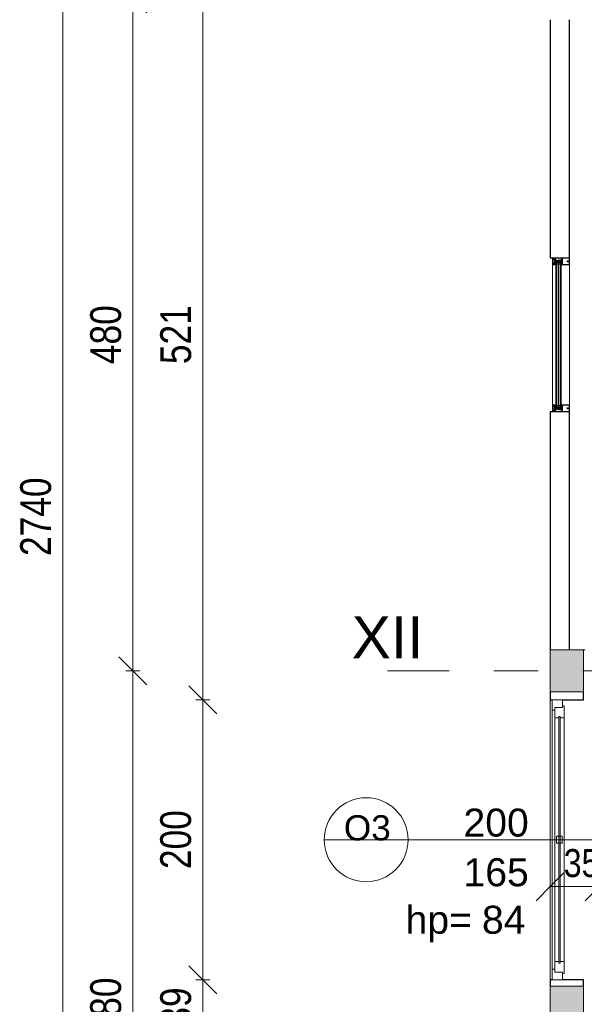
# Model space of a CAD drawing. Header units: centimetres. Extents: x -1631 to 1829, y -257 to 3158.
# Tile 11 of 129: x -1631 to -1228, y 1130 to 1833. Entities that reach past the tile are written whole.
import ezdxf

# ---------------------------------------------------------------- set-up
doc = ezdxf.new("R2010")
doc.units = ezdxf.units.CM
doc.linetypes.add('Oś', pattern=[222.25, 127, -31.75, 31.75, -31.75])
for name, color, linetype, lineweight in [('A-ANNO-DIMS', 211, 'Continuous', 13), ('A-ANNO-DIMS-100', 211, 'Continuous', 13), ('A-DETL-GENF', 92, 'Continuous', 9), ('A-GLAZ', 151, 'Continuous', 13), ('A-GLAZ-CURT', 52, 'Continuous', 9), ('A-GLAZ-CWMG', 51, 'Continuous', 9), ('A-GLAZ-IDEN', 152, 'Continuous', 13), ('A-WALL', 113, 'Continuous', 13), ('S-GRID', 1, 'Continuous', 13), ('S-GRID-IDEN', 1, 'Continuous', 13)]:
    doc.layers.add(name, color=color, linetype=linetype, lineweight=lineweight)
doc.layers.add('A-WALL-PATT', color=111, linetype='Continuous', lineweight=13, plot=False)
doc.styles.add('Arial Narrow_1', font='ARIALN.TTF', dxfattribs={"height": 22})
doc.styles.add('Arial Narrow_5', font='ARIALN.TTF', dxfattribs={"height": 20})
doc.styles.add('Arial_10', font='arial.ttf', dxfattribs={"height": 20})
doc.styles.add('Arial_13', font='arial.ttf', dxfattribs={"height": 0.2})
doc.styles.add('Arial_7', font='arial.ttf', dxfattribs={"height": 30})
doc.styles.add('Arial_8', font='arial.ttf', dxfattribs={"height": 18})
doc.dimstyles.new('Diagonal_1_100__0_1_', dxfattribs={"dimscale": 30.48, "dimtxt": 22.515481, "dimasz": 0.656168, "dimexe": 0.164042, "dimexo": 0.0625, "dimgap": 0.065617, "dimtad": 1, "dimdec": 1, "dimrnd": 0.1, "dimdsep": 46, "dimtxsty": 'Arial Narrow_1', "dimblk1": 'OBLIQUE', "dimblk2": 'OBLIQUE', "dimsah": 1, "dimcen": 0.09, "dimazin": 0, "dimtfac": 1, "dimtdec": 4, "dimtix": 1, "dimtmove": 0, "dimatfit": 3, "dimfxl": 0.164042, "dimfxlon": 1, "dimtvp": 1, "dimtolj": 1, "dimtzin": 0, "dimarcsym": 2})
doc.dimstyles.new('Diagonal_1_100__0__wewnętrzne_2', dxfattribs={"dimscale": 30.48, "dimtxt": 20.468619, "dimasz": 0.656168, "dimexe": 0.164042, "dimexo": 0.0625, "dimgap": 0.032808, "dimtad": 1, "dimdec": 0, "dimdsep": 46, "dimtxsty": 'Arial Narrow_5', "dimblk1": 'OBLIQUE', "dimblk2": 'OBLIQUE', "dimsah": 1, "dimcen": 0.09, "dimazin": 0, "dimtfac": 1, "dimtdec": 4, "dimtix": 1, "dimtmove": 2, "dimatfit": 3, "dimfxl": 0.164042, "dimfxlon": 1, "dimtvp": 1, "dimtolj": 1, "dimtzin": 0, "dimarcsym": 2})

# ---------------------------------------------------------------- blocks, each defined once
blk = doc.blocks.new('Rectangular Mullion - SI_CovCap-20mm_Tran-55mm-2281819-6_piętro IV __13_80 m_ - stan projektowany')
at = {"layer": 'A-DETL-GENF'}
for p, q in [((-2.5, 9.45), (-2.5, 7.8)), ((-2.5, 9.39), (-2.5, 4.79)), ((2.37, 9.6), (-2.35, 9.6)), ((-2.29, 9.39), (-2.29, 4.79)), ((-0.12, 8.61), (-0.12, 8.55)), ((-0.12, 8.25), (-0.12, 8.13)), ((-0.1, 8.88), (-0.1, 9.34)), ((0.1, 9.34), (0.1, 8.88)), ((0.12, 8.55), (0.12, 8.61)), ((0.12, 8.13), (0.12, 8.25)), ((2.29, 9.39), (2.29, 4.79)), ((2.5, 7.8), (2.5, 9.45)), ((2.5, 9.39), (2.5, 4.79)), ((-2.35, 3.92), (-2.48, 3.92)), ((-2.37, 3.8), (-2.47, 3.8)), ((-2.09, 4.03), (-2.31, 3.93)), ((-2.26, 4.33), (-2.14, 4.43)), ((-2.22, 4.26), (-2.26, 4.28)), ((-1.9, 3.92), (-2.05, 3.86)), ((-2.04, 4.28), (-1.72, 4.28)), ((-2.02, 4.42), (-2.01, 4.41)), ((-1.98, 4.39), (-1.78, 4.39)), ((-1.72, 4.08), (-1.94, 4.08)), ((-1.8, 3.81), (-1.84, 3.9)), ((-1.74, 4.41), (-1.74, 4.42)), ((-1.7, 3.9), (-1.74, 3.81)), ((-1.67, 4.24), (-1.67, 4.13)), ((-1.62, 4.43), (-1.5, 4.33)), ((-1.58, 3.81), (-1.62, 3.9)), ((-1.5, 4.28), (-1.54, 4.26)), ((-1.48, 3.9), (-1.52, 3.82)), ((-1.35, 3.81), (-1.4, 3.9)), ((-0.78, 2.94), (-1.04, 3.09)), ((-0.78, 2.21), (-1.04, 2.36)), ((-0.76, 1.47), (-1.04, 1.63)), ((-0.91, 3.3), (-0.53, 3.08)), ((-0.91, 2.57), (-0.83, 2.52)), ((-0.91, 1.85), (-0.83, 1.8)), ((-0.75, 2.57), (-0.75, 2.89)), ((-0.75, 1.84), (-0.75, 2.16)), ((-0.55, 1.47), (-0.74, 1.47)), ((-0.5, 4.28), (-0.5, 3.15)), ((-0.5, 3.04), (-0.5, 1.52)), ((-0.45, 3.1), (-0.35, 3.1)), ((-0.3, 0.5), (-0.3, 0.28)), ((-0.21, 3.93), (-0.19, 3.94)), ((-0.19, 3.89), (-0.21, 3.91)), ((-0.18, 3.96), (-0.18, 4.1)), ((-0.08, 4.27), (-0.05, 4.28)), ((0, -1.48), (0, 4.68)), ((0.07, 4.27), (0.05, 4.28)), ((0.17, 3.96), (0.17, 4.1)), ((0.21, 3.93), (0.18, 3.94)), ((0.18, 3.89), (0.21, 3.91)), ((0.3, 0.5), (0.3, 0.28)), ((0.37, 3.1), (0.45, 3.1)), ((0.5, 3.15), (0.5, 4.28)), ((0.5, 3.04), (0.5, 1.52)), ((0.91, 3.3), (0.52, 3.08)), ((0.55, 1.47), (0.74, 1.47)), ((0.75, 2.57), (0.75, 2.89)), ((0.75, 1.84), (0.75, 2.16)), ((0.76, 1.47), (1.04, 1.63)), ((0.77, 2.94), (1.04, 3.09)), ((0.77, 2.21), (1.04, 2.36)), ((0.91, 2.57), (0.82, 2.52)), ((0.91, 1.85), (0.82, 1.8)), ((1.35, 3.81), (1.4, 3.9)), ((1.48, 3.9), (1.52, 3.82)), ((1.62, 4.43), (1.5, 4.33)), ((1.5, 4.28), (1.54, 4.26)), ((1.58, 3.81), (1.62, 3.9)), ((1.67, 4.24), (1.67, 4.13)), ((1.7, 3.9), (1.74, 3.81)), ((2.04, 4.28), (1.72, 4.28)), ((1.72, 4.08), (1.94, 4.08)), ((1.74, 4.41), (1.74, 4.42)), ((1.98, 4.39), (1.78, 4.39)), ((1.8, 3.81), (1.84, 3.9)), ((1.9, 3.92), (2.05, 3.86)), ((2.02, 4.42), (2.01, 4.41)), ((2.09, 4.03), (2.31, 3.93)), ((2.26, 4.33), (2.14, 4.43)), ((2.22, 4.26), (2.26, 4.28)), ((2.35, 3.92), (2.48, 3.92)), ((2.37, 3.8), (2.47, 3.8)), ((-2.6, 0), (-2.69, 0)), ((2.35, -2.5), (-2.35, -2.5)), ((-2.34, -1.03), (-2.15, -1.46)), ((-2.32, -1.59), (-2.04, -1.59)), ((-2.18, -0.02), (-2.26, -0.17)), ((2.13, -2.19), (-2.14, -2.19)), ((-2.06, -1.25), (-2.13, -1.09)), ((-2.13, -2.34), (2.12, -2.34)), ((-2.07, -0.1), (-2.12, -0.02)), ((-2.1, -1.49), (-1.14, -1.49)), ((-1.88, -0.42), (-2.01, -0.42)), ((-2.01, -0.48), (-1.95, -0.48)), ((-1.96, -0.02), (-2, -0.1)), ((-1.98, -0.31), (-1.95, -0.36)), ((-1.98, -0.75), (-1.9, -0.85)), ((-1.34, -1.31), (-1.96, -1.31)), ((-1.85, -0.1), (-1.9, -0.02)), ((-1.84, -0.69), (-1.84, -0.57)), ((-1.83, -0.38), (-1.83, -0.36)), ((-1.74, -0.02), (-1.79, -0.1)), ((-1.79, -0.34), (-1.77, -0.35)), ((-1.79, -0.52), (-1.76, -0.52)), ((-1.67, -0.74), (-1.79, -0.74)), ((-1.74, -0.54), (-1.64, -0.7)), ((-1.72, -0.33), (-1.72, -0.32)), ((-1.72, -0.8), (-1.48, -0.8)), ((-1.63, -0.1), (-1.68, -0.02)), ((-1.67, -0.31), (-1.65, -0.32)), ((-1.6, -0.32), (-1.6, -0.3)), ((-1.52, -0.02), (-1.57, -0.1)), ((-1.56, -0.7), (-1.46, -0.54)), ((-1.55, -0.31), (-1.54, -0.32)), ((-1.41, -0.74), (-1.53, -0.74)), ((-1.49, -0.33), (-1.48, -0.32)), ((-1.41, -0.1), (-1.46, -0.02)), ((-1.44, -0.52), (-1.41, -0.52)), ((-1.43, -0.34), (-1.42, -0.36)), ((-1.38, -0.37), (-1.37, -0.37)), ((-1.36, -0.57), (-1.36, -0.69)), ((-1.3, -0.02), (-1.35, -0.1)), ((-1.3, -0.85), (-1.22, -0.75)), ((-1.25, -0.48), (-1.18, -0.48)), ((-1.2, -0.1), (-1.24, -0.02)), ((-1.07, -0.02), (-1.12, -0.1)), ((-1.09, -1.45), (-0.98, -0.84)), ((-0.95, -0.82), (-0.03, -0.82)), ((0.41, -1.04), (-0.41, -1.04)), ((-0.22, -1.18), (0.23, -1.18)), ((0.02, -0.82), (0.95, -0.82)), ((0.98, -0.84), (1.09, -1.45)), ((1.07, -0.02), (1.12, -0.1)), ((1.14, -1.49), (2.1, -1.49)), ((1.25, -0.48), (1.18, -0.48)), ((1.2, -0.1), (1.24, -0.02)), ((1.3, -0.85), (1.22, -0.75)), ((1.3, -0.02), (1.35, -0.1)), ((1.96, -1.31), (1.34, -1.31)), ((1.36, -0.57), (1.36, -0.69)), ((1.38, -0.37), (1.37, -0.37)), ((1.41, -0.1), (1.46, -0.02)), ((1.44, -0.52), (1.41, -0.52)), ((1.41, -0.74), (1.53, -0.74)), ((1.43, -0.34), (1.42, -0.36)), ((1.56, -0.7), (1.46, -0.54)), ((1.49, -0.33), (1.48, -0.32)), ((1.72, -0.8), (1.48, -0.8)), ((1.52, -0.02), (1.57, -0.1)), ((1.55, -0.31), (1.54, -0.32)), ((1.6, -0.32), (1.6, -0.3)), ((1.63, -0.1), (1.68, -0.02)), ((1.74, -0.54), (1.64, -0.7)), ((1.67, -0.31), (1.65, -0.32)), ((1.67, -0.74), (1.79, -0.74)), ((1.72, -0.33), (1.72, -0.32)), ((1.74, -0.02), (1.79, -0.1)), ((1.79, -0.52), (1.76, -0.52)), ((1.79, -0.34), (1.77, -0.35)), ((1.83, -0.38), (1.83, -0.36)), ((1.84, -0.69), (1.84, -0.57)), ((1.85, -0.1), (1.9, -0.02)), ((1.88, -0.42), (2.01, -0.42)), ((1.98, -0.75), (1.9, -0.85)), ((1.98, -0.31), (1.95, -0.36)), ((2.01, -0.48), (1.95, -0.48)), ((1.96, -0.02), (2, -0.1)), ((2.04, -1.59), (2.32, -1.59)), ((2.13, -1.09), (2.06, -1.25)), ((2.07, -0.1), (2.12, -0.02)), ((2.15, -1.46), (2.34, -1.03)), ((2.18, -0.02), (2.26, -0.17)), ((2.6, 0), (2.69, 0))]:
    blk.add_line(p, q, dxfattribs=at)
at = {"layer": 'A-DETL-GENF', "flags": 128}
for points in [[(-0.15, 9.39), (-2.29, 9.39), (-2.29, 7.8)], [(2.29, 7.8), (2.29, 9.39), (0.15, 9.39)], [(-2.5, 4.9), (-2.5, 4.1), (-2.31, 4.1), (-2.23, 4.18), (-2.23, 4.24), (-2.35, 4.24), (-2.35, 4.47), (-1.91, 4.47)], [(-2.5, 3.94), (-2.5, 4.08), (-2.3, 4.08), (-2.25, 4.07)], [(-2.29, 4.9), (-2.29, 4.7), (2.29, 4.7), (2.29, 4.9)], [(-1.86, 4.47), (-1.41, 4.47), (-1.41, 4.24), (-1.53, 4.24), (-1.53, 4.18), (-1.45, 4.1), (-1.09, 4.1), (-1.09, 4.22), (-1.21, 4.22), (-1.21, 4.43), (-0.65, 4.43)], [(-1.51, 4.07), (-1.46, 4.08), (-1.26, 4.08), (-1.26, 3.89), (-1.3, 3.81)], [(-0.2, 0.11), (-0.2, 0), (-0.5, 0), (-0.5, 3.07), (-0.18, 3.07), (-0.18, 3.88)], [(-0.26, 0.58), (0, 0.8), (0, 1.1), (-0.2, 1.1), (-0.2, 1.3), (-0.1, 1.3), (-0.1, 1.46), (-0.2, 1.46), (-0.2, 1.66), (0, 1.66), (0, 1.83), (-0.2, 1.83), (-0.2, 2.03), (-0.1, 2.03), (-0.1, 2.2), (-0.2, 2.2), (-0.2, 2.4), (0, 2.4), (0, 4.3), (0, 2.4), (0.2, 2.4), (0.2, 2.2), (0.1, 2.2), (0.1, 2.03), (0.2, 2.03), (0.2, 1.83), (0, 1.83), (0, 1.66), (0.2, 1.66), (0.2, 1.46), (0.1, 1.46), (0.1, 1.3), (0.2, 1.3), (0.2, 1.1), (0, 1.1), (0, 0.8), (0.26, 0.58)], [(-0.25, 3.2), (-0.25, 3.29), (-0.2, 3.32), (-0.2, 3.44), (-0.25, 3.47), (-0.2, 3.5), (-0.2, 3.62), (-0.25, 3.65), (-0.2, 3.68), (-0.2, 3.8), (-0.25, 3.83), (-0.2, 3.86), (-0.2, 3.98), (-0.25, 4.01), (-0.2, 4.04), (-0.2, 4.16), (-0.25, 4.19), (-0.2, 4.22), (-0.2, 4.25), (-0.09, 4.45)], [(0.09, 4.45), (0.2, 4.25), (0.2, 4.13), (0.25, 4.1), (0.2, 4.07), (0.2, 3.95), (0.25, 3.92), (0.2, 3.89), (0.2, 3.77), (0.25, 3.74), (0.2, 3.71), (0.2, 3.59), (0.25, 3.56), (0.2, 3.53), (0.2, 3.41), (0.25, 3.38), (0.2, 3.35), (0.2, 3.23), (0.25, 3.2)], [(0.2, 0.11), (0.2, 0), (0.5, 0), (0.5, 3.07), (0.17, 3.07), (0.17, 3.88)], [(0.65, 4.43), (1.21, 4.43), (1.21, 4.22), (1.09, 4.22), (1.09, 4.1), (1.45, 4.1), (1.53, 4.18), (1.53, 4.24), (1.41, 4.24), (1.41, 4.47), (1.85, 4.47)], [(1.51, 4.07), (1.46, 4.08), (1.26, 4.08), (1.26, 3.89), (1.3, 3.81)], [(1.9, 4.47), (2.35, 4.47), (2.35, 4.24), (2.23, 4.24), (2.23, 4.18), (2.31, 4.1), (2.5, 4.1), (2.5, 4.9)], [(2.5, 3.94), (2.5, 4.08), (2.3, 4.08), (2.25, 4.07)], [(-2.5, -2.35), (-2.5, -0.5), (-2.39, -0.5), (-2.27, -0.86)], [(-2.48, -0.21), (-2.48, -0.48), (-2.07, -0.48)], [(-2.34, -1), (-2.34, -1.11), (-2.37, -1.22), (-2.37, -1.54)], [(-1.99, -1.64), (-1.99, -1.99), (-2.12, -1.99), (-2.12, -1.72), (-2.37, -1.72), (-2.37, -2.35), (2.37, -2.35), (2.37, -1.72), (2.12, -1.72), (2.12, -1.99), (1.99, -1.99), (1.99, -1.64)], [(-2.06, -0.93), (-2.14, -0.64), (-1.95, -0.64), (-1.95, -0.58), (-2.03, -0.5), (-2.35, -0.5), (-2.25, -0.87)], [(-2.18, -2.14), (-2.18, -1.78), (-2.32, -1.78), (-2.32, -2.14)], [(-1.92, -0.67), (-1.92, -0.68), (-1.97, -0.71)], [(-1.2, -0.42), (-1.32, -0.42), (-1.32, -0.39), (-1.19, -0.41)], [(-1.23, -0.71), (-1.28, -0.68), (-1.28, -0.67)], [(1.24, -1.23), (1.14, -0.64), (1.25, -0.64), (1.25, -0.58), (1.17, -0.5), (-1.17, -0.5), (-1.25, -0.58), (-1.25, -0.64), (-1.14, -0.64), (-1.24, -1.23)], [(-1.12, -0.48), (-0.98, -0.48), (-0.98, -0.09), (-1.02, -0.02)], [(0.52, -0.97), (0.54, -0.82), (-0.54, -0.82), (-0.52, -0.97)], [(1.12, -0.48), (0.98, -0.48), (0.98, -0.09), (1.02, -0.02)], [(1.2, -0.42), (1.32, -0.42), (1.32, -0.39), (1.19, -0.41)], [(1.23, -0.71), (1.28, -0.68), (1.28, -0.67)], [(1.92, -0.67), (1.92, -0.68), (1.97, -0.71)], [(2.25, -0.87), (2.35, -0.5), (2.03, -0.5), (1.95, -0.58), (1.95, -0.64), (2.14, -0.64), (2.06, -0.93)], [(2.48, -0.21), (2.48, -0.48), (2.07, -0.48)], [(2.33, -2.14), (2.33, -1.78), (2.19, -1.78), (2.19, -2.14)], [(2.27, -0.86), (2.39, -0.5), (2.5, -0.5), (2.5, -2.35)], [(2.37, -1.54), (2.37, -1.22), (2.34, -1.11), (2.34, -1)]]:
    blk.add_lwpolyline(points, dxfattribs=at)
for points in [[(0.97, 0), (-0.97, 0), (-0.97, -0.04), (0.97, -0.04)], [(0.97, -0.04), (-0.97, -0.04), (-0.97, -0.49), (0.97, -0.49)]]:
    blk.add_lwpolyline(points, close=True, dxfattribs=at)
at = {"layer": 'A-DETL-GENF'}
for centre, radius, start, end in [((-2.35, 9.45), 0.15, 90.00031, 179.99968), ((0, 8.4), 0.45, 107.49821, 231.0552), ((-0.22, 8.13), 0.1, 231.0552, 0), ((0, 8.4), 0.21, 143.77678, 216.22322), ((-0.15, 8.55), 0.03, 229.68074, 0), ((-0.15, 8.25), 0.03, 0, 130.31926), ((-0.15, 9.34), 0.05, 0.00773, 89.99227), ((-0.15, 8.88), 0.05, 287.49821, 0), ((0, 8.4), 0.24, 60, 120), ((0.15, 9.34), 0.05, 89.97911, 180.02089), ((0.15, 8.88), 0.05, 180, 252.58299), ((0.15, 8.55), 0.03, 180, 310.31926), ((0.15, 8.25), 0.03, 49.68074, 180), ((0.22, 8.13), 0.1, 180, 308.9448), ((0, 8.4), 0.45, 308.9448, 72.58299), ((0, 8.4), 0.21, 323.77678, 36.22322), ((2.35, 9.45), 0.15, 0.10545, 83.87804), ((-2.48, 3.94), 0.02, 180.0007, 269.9993), ((-2.43, 3.83), 0.059, 88.59736, 194.60356), ((-2.47, 3.82), 0.02, 194.60356, 270), ((-2.43, 4.82), 0.933, 269.58699, 293.00353), ((-2.4, 4.8), 0.997, 271.49889, 290.69004), ((-2.35, 4.02), 0.1, 270.00008, 294.00003), ((-2.24, 4.3), 0.03, 128.57981, 239.99147), ((-2.24, 4.1), 0.03, 255.40272, 14.37456), ((-2.23, 4.24), 0.02, 346.6587, 60.01715), ((-1.94, 4.17), 0.277, 166.6587, 194.37456), ((-2.08, 4.37), 0.08, 38.84751, 129.68497), ((-2.04, 4.23), 0.0496, 92.75586, 159.68776), ((-1.94, 4.23), 0.148, 172.4164, 270.24043), ((-2.07, 3.99), 0.0337, 293.00353, 114.00003), ((-1.98, 4.44), 0.05, 218.84751, 270), ((-1.88, 4.46), 0.0255, 12.35001, 167.64999), ((-1.89, 3.87), 0.05, 30.06904, 110.53605), ((-1.77, 3.83), 0.03, 210.08708, 329.91292), ((-1.78, 4.44), 0.05, 270, 321.15279), ((-1.67, 4.37), 0.08, 50.31503, 141.15279), ((-1.72, 4.23), 0.0499, 9.22628, 86.98926), ((-1.72, 4.13), 0.0502, 273.33226, 359.73216), ((-1.66, 3.88), 0.0402, 27.79216, 152.37015), ((-1.55, 3.83), 0.0299, 210.122, 335.06395), ((-1.53, 4.24), 0.02, 119.98467, 193.34104), ((-1.82, 4.17), 0.277, 345.62539, 13.34104), ((-1.52, 4.1), 0.03, 165.62539, 284.59422), ((-1.52, 4.3), 0.03, 300.00853, 51.42019), ((-1.44, 3.88), 0.0414, 28.17599, 151.82401), ((-1.33, 3.83), 0.0301, 210.12581, 329.87419), ((-0.98, 3.2), 0.125, 60, 240), ((-0.98, 2.47), 0.125, 60, 240), ((-0.98, 1.74), 0.125, 60, 240), ((-0.8, 2.57), 0.05, 240, 360), ((-0.8, 1.84), 0.05, 240, 360), ((-0.8, 2.89), 0.05, 360, 60), ((-0.8, 2.16), 0.05, 360, 60), ((-0.74, 1.52), 0.05, 240, 270), ((-0.65, 4.28), 0.15, 359.97059, 90.02941), ((-0.55, 1.52), 0.05, 270, 360), ((-0.55, 3.04), 0.05, 360, 60), ((-0.45, 3.15), 0.05, 179.98991, 270.01009), ((-0.35, 3.2), 0.0999, 269.97043, 0.02957), ((-0.2, 0.5), 0.1, 130, 180), ((-0.2, 0.28), 0.1, 180, 240), ((-0.3, 0.11), 0.1, 360, 60), ((-0.21, 3.92), 0.01, 120.03025, 239.98023), ((-0.2, 3.96), 0.02, 300.03025, 360), ((-0.2, 3.88), 0.02, 360, 59.98023), ((0.02, 4.1), 0.2, 120, 180), ((0, 4.4), 0.1, 28.79836, 151.20164), ((0, 4.2), 0.1, 90, 120), ((0, 4.2), 0.1, 60, 90), ((-0.03, 4.1), 0.2, 360, 60), ((0.19, 3.96), 0.02, 180, 239.96975), ((0.19, 3.88), 0.02, 120.01977, 180), ((0.3, 0.11), 0.1, 120, 180), ((0.2, 3.92), 0.01, 300.01977, 59.96975), ((0.37, 3.23), 0.126, 191.5693, 265.59312), ((0.2, 0.28), 0.1, 300, 360), ((0.2, 0.5), 0.1, 0, 50), ((0.45, 3.15), 0.05, 270.93133, 359.98516), ((0.65, 4.28), 0.15, 89.97059, 180.02941), ((0.55, 3.04), 0.05, 120, 180), ((0.55, 1.52), 0.05, 180, 270), ((0.74, 1.52), 0.05, 270, 300), ((0.8, 2.89), 0.05, 120, 180), ((0.8, 2.57), 0.05, 180, 300), ((0.8, 2.16), 0.05, 120, 180), ((0.8, 1.84), 0.05, 180, 300), ((0.97, 3.2), 0.125, 300, 120), ((0.97, 2.47), 0.125, 300, 120), ((0.97, 1.74), 0.125, 300, 120), ((1.33, 3.83), 0.0301, 210.12581, 329.87419), ((1.44, 3.88), 0.0414, 28.17599, 151.82401), ((1.52, 4.3), 0.03, 128.57981, 239.99147), ((1.52, 4.1), 0.03, 255.40578, 14.37461), ((1.55, 3.83), 0.0299, 204.93605, 329.878), ((1.53, 4.24), 0.02, 346.65896, 60.01533), ((1.82, 4.17), 0.277, 166.65896, 194.37461), ((1.67, 4.37), 0.08, 38.84721, 129.68497), ((1.66, 3.88), 0.0402, 27.62985, 152.20784), ((1.72, 4.23), 0.0499, 93.01074, 170.77372), ((1.72, 4.13), 0.0502, 180.26784, 266.66774), ((1.78, 4.44), 0.05, 218.84721, 270), ((1.77, 3.83), 0.03, 210.08708, 329.91292), ((1.89, 3.87), 0.05, 69.46395, 149.93096), ((1.88, 4.46), 0.0255, 12.35001, 167.64999), ((1.94, 4.23), 0.148, 269.75957, 7.5836), ((1.98, 4.44), 0.05, 270, 321.15249), ((2.08, 4.37), 0.08, 50.31503, 141.15249), ((2.04, 4.23), 0.0496, 20.31224, 87.24414), ((2.07, 3.99), 0.0337, 65.99997, 246.99647), ((2.4, 4.8), 0.997, 249.30996, 268.50111), ((2.43, 4.82), 0.933, 246.99647, 270.41301), ((2.23, 4.24), 0.02, 119.98285, 193.3413), ((1.94, 4.17), 0.277, 345.62544, 13.3413), ((2.24, 4.1), 0.03, 165.62544, 284.59728), ((2.24, 4.3), 0.03, 300.00853, 51.42019), ((2.35, 4.02), 0.1, 245.99997, 269.99992), ((2.43, 3.83), 0.059, 345.39644, 91.40264), ((2.47, 3.82), 0.02, 270, 345.39644), ((2.48, 3.94), 0.02, 270.0007, 359.9993), ((-2.69, -0.03), 0.03, 89.9022, 261.64334), ((-2.73, -0.34), 0.286, 27.59211, 81.64334), ((-2.6, -0.2), 0.2, 80.45454, 89.9022), ((-2.61, -0.29), 0.291, 25.36369, 80.45454), ((-2.35, -2.35), 0.15, 179.99376, 270.0062), ((-2.32, -1.54), 0.0512, 180.57094, 268.64822), ((-2.31, -0.14), 0.05, 205.36369, 330.16485), ((-2.29, -1.01), 0.06, 98.44171, 205), ((-2.27, -1), 0.07, 120.00644, 180), ((-2.13, -2.14), 0.2, 179.97179, 270.0352), ((-2.34, -0.88), 0.07, 300.00644, 18), ((-2.31, -0.89), 0.06, 278.44171, 15), ((-2.15, -0.03), 0.03, 30.71536, 150.16485), ((-2.14, -2.14), 0.0499, 179.87955, 270.02248), ((-2.1, -1.44), 0.05, 205, 270), ((-2.08, -1.06), 0.06, 108.81925, 205), ((-2.12, -0.95), 0.06, 288.81925, 15), ((-2.04, -0.08), 0.0417, 215.13204, 324.86796), ((-2.01, -0.35), 0.065, 90, 270), ((-2.04, -0.48), 0.03, 0, 180), ((-1.96, -1.21), 0.1, 205, 270), ((-2.04, -1.64), 0.05, 0.00001, 90.0001), ((-2.01, -0.33), 0.04, 29.99374, 90.00001), ((-1.95, -0.73), 0.03, 120.00493, 219.98969), ((-1.93, -0.03), 0.03, 30.58867, 149.53464), ((-1.86, -0.31), 0.1, 210.00227, 269.17284), ((-1.95, -0.51), 0.03, 0.01852, 89.09479), ((-1.62, -0.59), 0.314, 165.49788, 194.50212), ((-1.84, -0.8), 0.08, 219.99668, 337.38439), ((-1.88, -0.37), 0.05, 270, 305.07788), ((-1.86, -0.37), 0.0339, 269.17829, 356.99749), ((-1.82, -0.08), 0.0415, 215.01205, 324.98795), ((-1.6, -0.77), 0.44, 54.15879, 125.07788), ((-1.79, -0.57), 0.05, 89.98974, 180.01026), ((-1.79, -0.69), 0.05, 179.98992, 270.01008), ((-1.8, -0.36), 0.0272, 60.01099, 176.9853), ((-1.75, -0.32), 0.0316, 240.00703, 341.99669), ((-1.76, -0.55), 0.03, 29.99356, 90.01209), ((-1.72, -0.85), 0.05, 90.00034, 157.37761), ((-1.71, -0.03), 0.03, 30.14481, 149.53463), ((-1.69, -0.33), 0.03, 45.00054, 162.0009), ((-1.67, -0.71), 0.03, 269.99358, 30.00244), ((-1.63, -0.3), 0.0316, 224.99099, 327.01044), ((-1.6, -0.08), 0.043, 217.84365, 323.82344), ((-1.57, -0.32), 0.03, 30.00025, 146.99854), ((-1.53, -0.71), 0.03, 150.00269, 270.00128), ((-1.51, -0.31), 0.0316, 210.00259, 311.99738), ((-1.49, -0.03), 0.03, 30.34487, 149.53462), ((-1.46, -0.34), 0.03, 14.99548, 132.00284), ((-1.48, -0.85), 0.05, 22.62086, 90.00119), ((-1.44, -0.55), 0.03, 89.98935, 150.005), ((-1.36, -0.8), 0.08, 202.62277, 319.99694), ((-1.39, -0.35), 0.03, 195.00147, 296.99683), ((-1.38, -0.08), 0.0419, 215.46653, 324.69988), ((-1.41, -0.57), 0.05, 0.00904, 89.99096), ((-1.41, -0.69), 0.05, 270.00918, 359.99082), ((-1.35, -0.39), 0.03, 0.01117, 116.99101), ((-1.32, -0.39), 0.03, 234.15879, 270), ((-1.34, -1.21), 0.1, 270, 350), ((-1.27, -0.03), 0.03, 30.34457, 149.76853), ((-1.25, -0.51), 0.03, 90, 193.19753), ((-1.58, -0.59), 0.314, 345.517, 13.19753), ((-1.24, -0.73), 0.03, 319.98868, 60.00171), ((-1.16, -0.08), 0.0416, 206.95413, 331.56801), ((-1.2, -0.45), 0.033, 305.09006, 89.99998), ((-1.19, -0.46), 0.05, 7.17367, 90.00885), ((-1.12, -0.45), 0.03, 187.1885, 269.99701), ((-1.14, -1.44), 0.05, 270, 350), ((-1.05, -0.03), 0.03, 29.79649, 150.13199), ((-0.95, -0.85), 0.03, 90, 170), ((-0.31, -0.92), 0.22, 193.97065, 242.72797), ((0, -0.29), 0.921, 243.70777, 255.82838), ((0, -0.82), 0.0256, 12.68038, 167.31962), ((0, -0.29), 0.92, 284.16828, 296.29299), ((0.31, -0.92), 0.22, 297.27461, 346.02676), ((0.95, -0.85), 0.03, 10, 90), ((1.05, -0.03), 0.03, 29.86801, 150.20351), ((1.14, -1.44), 0.05, 190, 270), ((1.16, -0.08), 0.0416, 208.43199, 333.04587), ((1.12, -0.45), 0.03, 270.00299, 352.8115), ((1.19, -0.46), 0.05, 89.99115, 172.82633), ((1.2, -0.45), 0.033, 90.00002, 234.90994), ((1.24, -0.73), 0.03, 119.99829, 220.01132), ((1.27, -0.03), 0.03, 30.23147, 149.65543), ((1.34, -1.21), 0.1, 190, 270), ((1.25, -0.51), 0.03, 346.80247, 90), ((1.58, -0.59), 0.314, 166.80247, 194.483), ((1.36, -0.8), 0.08, 220.00306, 337.37723), ((1.35, -0.39), 0.03, 63.00899, 179.98883), ((1.32, -0.39), 0.03, 270, 305.84121), ((1.6, -0.77), 0.44, 54.92212, 125.84121), ((1.38, -0.08), 0.0419, 215.30012, 324.53347), ((1.41, -0.57), 0.05, 90.00904, 179.99096), ((1.41, -0.69), 0.05, 180.00918, 269.99082), ((1.39, -0.35), 0.03, 243.00317, 344.99853), ((1.46, -0.34), 0.03, 47.99716, 165.00452), ((1.44, -0.55), 0.03, 29.995, 90.01065), ((1.48, -0.85), 0.05, 89.99881, 157.37914), ((1.49, -0.03), 0.03, 30.46538, 149.65513), ((1.51, -0.31), 0.0316, 228.00262, 329.99741), ((1.53, -0.71), 0.03, 269.99872, 29.99731), ((1.57, -0.32), 0.03, 33.00146, 149.99975), ((1.6, -0.08), 0.043, 216.17656, 322.15635), ((1.63, -0.3), 0.0316, 212.98956, 315.00901), ((1.67, -0.71), 0.03, 149.99756, 270.00642), ((1.69, -0.33), 0.03, 17.9991, 134.99946), ((1.71, -0.03), 0.03, 30.46537, 149.85519), ((1.75, -0.32), 0.0316, 198.00331, 299.99297), ((1.72, -0.85), 0.05, 22.62239, 89.99966), ((1.76, -0.55), 0.03, 89.98791, 150.00644), ((1.84, -0.8), 0.08, 202.61561, 320.00332), ((1.82, -0.08), 0.0415, 215.01205, 324.98795), ((1.8, -0.36), 0.0272, 3.0147, 119.98901), ((1.79, -0.57), 0.05, 359.98974, 90.01026), ((1.79, -0.69), 0.05, 269.98992, 0.01008), ((1.86, -0.37), 0.0339, 183.00251, 270.82171), ((1.88, -0.37), 0.05, 234.92212, 270), ((1.86, -0.31), 0.1, 270.82716, 329.99773), ((1.93, -0.03), 0.03, 30.46536, 149.41133), ((1.95, -0.51), 0.03, 90.90521, 179.98148), ((1.62, -0.59), 0.314, 345.49788, 14.50212), ((1.96, -1.21), 0.1, 270, 335), ((1.95, -0.73), 0.03, 320.01031, 59.99507), ((2.01, -0.33), 0.04, 89.99999, 150.00626), ((2.04, -1.64), 0.05, 89.99812, 180.00166), ((2.04, -0.08), 0.0417, 215.13204, 324.86796), ((2.01, -0.35), 0.065, 270, 90), ((2.04, -0.48), 0.03, 0, 180), ((2.12, -0.95), 0.06, 165, 251.18075), ((2.08, -1.06), 0.06, 335, 71.18075), ((2.1, -1.44), 0.05, 270, 335), ((2.15, -0.03), 0.03, 29.83515, 149.28464), ((2.12, -2.14), 0.2, 270.02951, 359.97227), ((2.13, -2.14), 0.0501, 270.08749, 359.93358), ((2.31, -0.89), 0.06, 165, 261.55829), ((2.31, -0.14), 0.05, 209.83515, 334.63631), ((2.34, -0.88), 0.07, 162, 239.99829), ((2.27, -1), 0.07, 0, 59.99829), ((2.29, -1.01), 0.06, 335, 81.55829), ((2.32, -1.54), 0.0498, 269.82624, 0.17354), ((2.61, -0.29), 0.291, 99.54546, 154.63631), ((2.35, -2.35), 0.15, 270.04937, 359.95063), ((2.73, -0.34), 0.286, 98.35666, 152.40789), ((2.6, -0.2), 0.2, 90.0978, 99.54546), ((2.69, -0.03), 0.03, 278.35666, 90.0978)]:
    blk.add_arc(centre, radius, start, end, dxfattribs=at)
blk = doc.blocks.new('Schueco_FWS-Glazing1 - SI_38mm_TripGlz 2-2641928-6_piętro IV __13_80 m_ - stan projektowany')
at = {"layer": 'A-GLAZ-CURT'}
for p, q in [((-51.4, 3.8), (51.4, 3.8)), ((-51.4, 0), (-51.4, 3.8)), ((51.4, 0), (-51.4, 0)), ((51.4, 3.8), (51.4, 0))]:
    blk.add_line(p, q, dxfattribs=at)
at = {"layer": 'A-GLAZ-CURT', "lineweight": 13}
for p, q in [((-51.4, 3.2), (51.4, 3.2)), ((-51.4, 2.1), (51.4, 2.1)), ((-51.4, 1.7), (51.4, 1.7)), ((-51.4, 0.6), (51.4, 0.6)), ((-50.5, 2.1), (-50.5, 3.2)), ((-50.5, 0.6), (-50.5, 1.7)), ((50.5, 2.1), (50.5, 3.2)), ((50.5, 0.6), (50.5, 1.7))]:
    blk.add_line(p, q, dxfattribs=at)
blk = doc.blocks.new('Rectangular Mullion - Schueco_FWS-50-SI_Tran_CovCap-20mm_Tran-55mm-2449392-6_piętro IV __13_80 m_ - stan projektowany')
at = {"layer": 'A-GLAZ-CWMG'}
for p, q in [((-1250.87, 1658.33), (-1250.87, 1558.33)), ((-1248.38, 1658.33), (-1248.38, 1558.33)), ((-1238.77, 1558.33), (-1238.77, 1658.33))]:
    blk.add_line(p, q, dxfattribs=at)
blk = doc.blocks.new('Okno - automatyczna etykieta - 200x165 _projektowane_-2617392-6_piętro IV __13_80 m_ - stan projektowany')
at = {"layer": 'A-GLAZ'}
for p, q in [((-92.5, 10.5), (-100, 10.5)), ((-100, 10.5), (-100, 3)), ((-100, 10.5), (100, 10.5)), ((-87, 8.5), (-94.5, 8.5)), ((-94.5, 8.5), (-94.5, 3)), ((-94.5, 3), (-94.5, 8.5)), ((-94.5, 8.5), (-92.5, 8.5)), ((-92.5, 8.5), (-92.5, 10.5)), ((92.5, 10.5), (-92.5, 10.5)), ((-87, 5.75), (-87, 8.5)), ((87, 8.5), (-87, 8.5)), ((2.5, 7.25), (-2.5, 7.25)), ((-2.5, 7.25), (-2.5, 3.25)), ((2.5, 3.25), (2.5, 7.25)), ((94.5, 8.5), (87, 8.5)), ((87, 8.5), (87, 5.75)), ((100, 10.5), (92.5, 10.5)), ((92.5, 10.5), (92.5, 8.5)), ((92.5, 8.5), (94.5, 8.5)), ((94.5, 3), (94.5, 8.5)), ((94.5, 8.5), (94.5, 3)), ((100, 3), (100, 10.5)), ((-100, 3), (-94.5, 3)), ((-94.5, 3), (-95.5, 3)), ((-95.5, 3), (-95.5, 2)), ((-95.5, 2), (-87, 2)), ((88, 5.75), (-88, 5.75)), ((-88, 5.75), (-88, 4.75)), ((-88, 4.75), (-88, 5.75)), ((-88, 5.75), (-87, 5.75)), ((-88, 4.75), (88, 4.75)), ((-87, 4.75), (-88, 4.75)), ((-87, 2), (-87, 4.75)), ((87, 2), (-87, 2)), ((-2.5, 3.25), (2.5, 3.25)), ((87, 5.75), (88, 5.75)), ((87, 4.75), (87, 2)), ((88, 4.75), (87, 4.75)), ((87, 2), (95.5, 2)), ((88, 4.75), (88, 5.75)), ((88, 5.75), (88, 4.75)), ((95.5, 3), (94.5, 3)), ((94.5, 3), (100, 3)), ((95.5, 2), (95.5, 3))]:
    blk.add_line(p, q, dxfattribs=at)
blk = doc.blocks.new('DIMBLOCK8-6_piętro IV __13_80 m_ - stan projektowany')
at = {"layer": 'A-ANNO-DIMS-100', "transparency": 16777216}
for p, q in [((-1600.57, 2848.33), (-1610.57, 2858.33)), ((-1595.57, 2848.33), (-1605.57, 2848.33)), ((-1600.57, 108.33), (-1600.57, 2848.33)), ((-1600.57, 2848.33), (-1590.57, 2838.33)), ((-1600.57, 2848.33), (-1595.57, 2848.33)), ((-1600.57, 108.33), (-1610.57, 118.33)), ((-1595.57, 108.33), (-1605.57, 108.33)), ((-1600.57, 108.33), (-1590.57, 98.33)), ((-1600.57, 108.33), (-1595.57, 108.33))]:
    blk.add_line(p, q, dxfattribs=at)
at = {"layer": 'A-ANNO-DIMS-100', "color": 0, "transparency": 16777216, "insert": (-1631, 1450.45), "char_height": 22, "width": 66.9031, "attachment_point": 1, "rotation": 90, "line_spacing_factor": 0.974696, "style": 'Arial Narrow_1'}
blk.add_mtext('2740', dxfattribs=at)
blk = doc.blocks.new('_Oblique')
at = {"color": 0, "linetype": 'ByBlock', "lineweight": -2}
blk.add_line((-0.5, -0.5), (0.5, 0.5), dxfattribs=at)
blk = doc.blocks.new('DIMBLOCK12-6_piętro IV __13_80 m_ - stan projektowany')
at = {"layer": 'A-ANNO-DIMS-100', "transparency": 16777216}
for p, q in [((-1550.57, 1368.33), (-1560.57, 1378.33)), ((-1545.57, 1368.33), (-1555.57, 1368.33)), ((-1550.57, 888.33), (-1550.57, 1368.33)), ((-1550.57, 1368.33), (-1540.57, 1358.33)), ((-1550.57, 1368.33), (-1545.57, 1368.33)), ((-1550.57, 888.33), (-1560.57, 898.33)), ((-1545.57, 888.33), (-1555.57, 888.33)), ((-1550.57, 888.33), (-1540.57, 878.33)), ((-1550.57, 888.33), (-1545.57, 888.33))]:
    blk.add_line(p, q, dxfattribs=at)
at = {"layer": 'A-ANNO-DIMS-100', "color": 0, "transparency": 16777216, "insert": (-1581, 1107.42), "char_height": 22, "width": 50.1774, "attachment_point": 1, "rotation": 90, "line_spacing_factor": 0.974696, "style": 'Arial Narrow_1'}
blk.add_mtext('480', dxfattribs=at)
blk = doc.blocks.new('DIMBLOCK13-6_piętro IV __13_80 m_ - stan projektowany')
at = {"layer": 'A-ANNO-DIMS-100', "transparency": 16777216}
for p, q in [((-1550.57, 1848.33), (-1560.57, 1858.33)), ((-1545.57, 1848.33), (-1555.57, 1848.33)), ((-1550.57, 1368.33), (-1550.57, 1848.33)), ((-1550.57, 1848.33), (-1540.57, 1838.33)), ((-1550.57, 1848.33), (-1545.57, 1848.33)), ((-1550.57, 1368.33), (-1560.57, 1378.33)), ((-1545.57, 1368.33), (-1555.57, 1368.33)), ((-1550.57, 1368.33), (-1540.57, 1358.33)), ((-1550.57, 1368.33), (-1545.57, 1368.33))]:
    blk.add_line(p, q, dxfattribs=at)
at = {"layer": 'A-ANNO-DIMS-100', "color": 0, "transparency": 16777216, "insert": (-1581, 1587.42), "char_height": 22, "width": 50.1774, "attachment_point": 1, "rotation": 90, "line_spacing_factor": 0.974696, "style": 'Arial Narrow_1'}
blk.add_mtext('480', dxfattribs=at)
blk = doc.blocks.new('DIMBLOCK111-6_piętro IV __13_80 m_ - stan projektowany')
at = {"layer": 'A-ANNO-DIMS-100', "transparency": 16777216}
for p, q in [((-1252.62, 1214.34), (-1242.62, 1224.34)), ((-1217.62, 1214.34), (-1207.62, 1224.34)), ((-1252.62, 1209.34), (-1252.62, 1219.34)), ((-1217.62, 1209.34), (-1217.62, 1219.34)), ((-1252.62, 1214.34), (-1262.62, 1204.34)), ((-1217.62, 1214.34), (-1252.62, 1214.34)), ((-1252.62, 1214.34), (-1252.62, 1209.34)), ((-1217.62, 1214.34), (-1227.62, 1204.34)), ((-1217.62, 1214.34), (-1217.62, 1209.34))]:
    blk.add_line(p, q, dxfattribs=at)
at = {"layer": 'A-ANNO-DIMS-100', "color": 0, "transparency": 16777216, "insert": (-1242.82, 1241.19), "char_height": 20, "width": 30.4105, "attachment_point": 1, "line_spacing_factor": 0.974696, "style": 'Arial Narrow_5'}
blk.add_mtext('35', dxfattribs=at)
blk = doc.blocks.new('DIMBLOCK234-6_piętro IV __13_80 m_ - stan projektowany')
at = {"layer": 'A-ANNO-DIMS-100', "transparency": 16777216}
for p, q in [((-1500.57, 1147.83), (-1510.57, 1157.83)), ((-1495.57, 1147.83), (-1505.57, 1147.83)), ((-1500.57, 1108.83), (-1500.57, 1147.83)), ((-1500.57, 1147.83), (-1490.57, 1137.83)), ((-1500.57, 1147.83), (-1495.57, 1147.83)), ((-1500.57, 1108.83), (-1510.57, 1118.83)), ((-1495.57, 1108.83), (-1505.57, 1108.83)), ((-1500.57, 1108.83), (-1490.57, 1098.83)), ((-1500.57, 1108.83), (-1495.57, 1108.83))]:
    blk.add_line(p, q, dxfattribs=at)
at = {"layer": 'A-ANNO-DIMS-100', "color": 0, "transparency": 16777216, "insert": (-1531, 1114.39), "char_height": 22, "width": 33.4516, "attachment_point": 1, "rotation": 90, "line_spacing_factor": 0.974696, "style": 'Arial Narrow_1'}
blk.add_mtext('39', dxfattribs=at)
blk = doc.blocks.new('DIMBLOCK235-6_piętro IV __13_80 m_ - stan projektowany')
at = {"layer": 'A-ANNO-DIMS-100', "transparency": 16777216}
for p, q in [((-1500.57, 1347.83), (-1510.57, 1357.83)), ((-1495.57, 1347.83), (-1505.57, 1347.83)), ((-1500.57, 1147.83), (-1500.57, 1347.83)), ((-1500.57, 1347.83), (-1490.57, 1337.83)), ((-1500.57, 1347.83), (-1495.57, 1347.83)), ((-1500.57, 1147.83), (-1510.57, 1157.83)), ((-1495.57, 1147.83), (-1505.57, 1147.83)), ((-1500.57, 1147.83), (-1490.57, 1137.83)), ((-1500.57, 1147.83), (-1495.57, 1147.83))]:
    blk.add_line(p, q, dxfattribs=at)
at = {"layer": 'A-ANNO-DIMS-100', "color": 0, "transparency": 16777216, "insert": (-1531, 1226.92), "char_height": 22, "width": 50.1774, "attachment_point": 1, "rotation": 90, "line_spacing_factor": 0.974696, "style": 'Arial Narrow_1'}
blk.add_mtext('200', dxfattribs=at)
blk = doc.blocks.new('DIMBLOCK236-6_piętro IV __13_80 m_ - stan projektowany')
at = {"layer": 'A-ANNO-DIMS-100', "transparency": 16777216}
for p, q in [((-1500.57, 1868.83), (-1510.57, 1878.83)), ((-1495.57, 1868.83), (-1505.57, 1868.83)), ((-1500.57, 1347.83), (-1500.57, 1868.83)), ((-1500.57, 1868.83), (-1490.57, 1858.83)), ((-1500.57, 1868.83), (-1495.57, 1868.83)), ((-1500.57, 1347.83), (-1510.57, 1357.83)), ((-1495.57, 1347.83), (-1505.57, 1347.83)), ((-1500.57, 1347.83), (-1490.57, 1337.83)), ((-1500.57, 1347.83), (-1495.57, 1347.83))]:
    blk.add_line(p, q, dxfattribs=at)
at = {"layer": 'A-ANNO-DIMS-100', "color": 0, "transparency": 16777216, "insert": (-1531, 1587.42), "char_height": 22, "width": 50.1774, "attachment_point": 1, "rotation": 90, "line_spacing_factor": 0.974696, "style": 'Arial Narrow_1'}
blk.add_mtext('521', dxfattribs=at)
blk = doc.blocks.new('Okno_LD_typ 100 - metka _ wys_parapetu-2491833-6_piętro IV __13_80 m_ - stan projektowany')
at = {"layer": 'A-GLAZ-IDEN'}
blk.add_line((0, 1.8925), (0, -0.3919), dxfattribs=at)
blk.add_circle((0, -0.0919), 0.3, dxfattribs=at)
at = {"layer": 'A-GLAZ-IDEN', "insert": (0.4711, 0.6634), "char_height": 0.2, "width": 0.48783, "attachment_point": 3, "rotation": 90, "line_spacing_factor": 0.936439, "style": 'Arial_13', "bg_fill": 3, "box_fill_scale": 1.25, "bg_fill_color": 256, "bg_fill_true_color": 13158600, "bg_fill_transparency": 0}
blk.add_mtext('\\pxqr,t6.35,12.7,19.05,25.4,31.75,38.1,44.45,50.8,57.15,63.5,69.85,76.2,82.55,88.9,95.25,101.6,107.95,114.3,120.65,127,133.35,139.7,146.05,152.4,158.75,165.1,171.45,177.8,184.15,190.5,196.85,203.2;{hp= }', dxfattribs=at)

msp = doc.modelspace()

# ---------------------------------------------------------------- hatches: boundary and pattern name
at = {"layer": 'A-WALL-PATT'}
h = msp.add_hatch(color=9, dxfattribs=at)
h.paths.add_polyline_path([(-1228.62, 393.33), (-1228.62, 423.33), (-1252.62, 423.33), (-1252.62, 393.33)], flags=0)
h.paths.add_polyline_path([(-1252.62, 633.33), (-1228.62, 633.33), (-1228.62, 663.33), (-1252.62, 663.33), (-1252.62, 649.83)], flags=0)
h.paths.add_polyline_path([(-1252.62, 873.33), (-1228.62, 873.33), (-1228.62, 903.33), (-1252.62, 903.33), (-1252.62, 880.58)], flags=0)
h.paths.add_polyline_path([(-1228.62, 1113.33), (-1228.62, 1143.33), (-1252.62, 1143.33), (-1252.62, 1113.33)], flags=0)
h.paths.add_polyline_path([(-1228.62, 1353.33), (-1228.62, 1383.33), (-1252.62, 1383.33), (-1252.62, 1353.33)], flags=0)

# ---------------------------------------------------------------- linework, layer by layer
at = {"layer": 'A-WALL', "color": 7, "lineweight": 25}
for p, q in [((-1252.62, 1833.33), (-1252.62, 1663.33)), ((-1238.62, 1663.33), (-1238.62, 1833.33)), ((-1252.62, 1663.33), (-1250.87, 1663.33)), ((-1248.37, 1663.33), (-1244.57, 1663.33)), ((-1238.77, 1663.33), (-1238.62, 1663.33)), ((-1250.87, 1553.33), (-1252.62, 1553.33)), ((-1252.62, 1553.33), (-1252.62, 1383.33)), ((-1244.57, 1553.33), (-1248.37, 1553.33)), ((-1238.62, 1553.33), (-1238.77, 1553.33)), ((-1238.62, 1383.33), (-1238.62, 1553.33)), ((-1252.62, 1353.33), (-1252.62, 1347.83)), ((-1228.62, 1347.83), (-1228.62, 1353.33)), ((-1252.62, 1347.83), (-1251.12, 1347.83)), ((-1243.62, 1347.83), (-1228.62, 1347.83)), ((-1251.12, 1147.83), (-1252.62, 1147.83)), ((-1252.62, 1147.83), (-1252.62, 1143.33)), ((-1228.62, 1147.83), (-1243.62, 1147.83)), ((-1228.62, 1143.33), (-1228.62, 1147.83))]:
    msp.add_line(p, q, dxfattribs=at)
at = {"layer": 'A-WALL', "lineweight": 9}
for p, q in [((-1252.62, 1383.33), (-1252.62, 1353.33)), ((-1227.62, 1383.33), (-1238.62, 1383.33)), ((-1228.62, 1353.33), (-1228.62, 1383.33)), ((-1252.62, 1147.83), (-1252.62, 1347.83)), ((-1252.62, 1143.33), (-1252.62, 1113.33)), ((-1228.62, 1113.33), (-1228.62, 1143.33))]:
    msp.add_line(p, q, dxfattribs=at)
at = {"layer": 'A-WALL'}
for p, q in [((-1238.62, 1383.33), (-1252.62, 1383.33)), ((-1252.62, 1383.33), (-1238.62, 1383.33)), ((-1252.62, 1353.33), (-1228.62, 1353.33)), ((-1228.62, 1143.33), (-1252.62, 1143.33))]:
    msp.add_line(p, q, dxfattribs=at)
at = {"layer": 'S-GRID', "linetype": 'Oś'}
msp.add_line((1342.46, 1368.33), (-1368.76, 1368.33), dxfattribs=at)

# ---------------------------------------------------------------- block references
at = {"layer": 'A-GLAZ', "rotation": 89.9999999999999}
msp.add_blockref('Okno - automatyczna etykieta - 200x165 _projektowane_-2617392-6_piętro IV __13_80 m_ - stan projektowany', (-1240.62, 1247.83), dxfattribs=at)
at = {"layer": 'A-GLAZ-CURT', "rotation": 270.0000000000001}
msp.add_blockref('Schueco_FWS-Glazing1 - SI_38mm_TripGlz 2-2641928-6_piętro IV __13_80 m_ - stan projektowany', (-1248.37, 1608.33), dxfattribs=at)
at = {"layer": 'A-GLAZ-CWMG', "rotation": 270.0000000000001}
for p in [(-1248.37, 1660.83), (-1248.37, 1555.83)]:
    msp.add_blockref('Rectangular Mullion - SI_CovCap-20mm_Tran-55mm-2281819-6_piętro IV __13_80 m_ - stan projektowany', p, dxfattribs=at)
at = {"layer": 'A-GLAZ-CWMG'}
msp.add_blockref('Rectangular Mullion - Schueco_FWS-50-SI_Tran_CovCap-20mm_Tran-55mm-2449392-6_piętro IV __13_80 m_ - stan projektowany', (0, 0), dxfattribs=at)

# ---------------------------------------------------------------- texts
at = {"layer": 'S-GRID-IDEN', "insert": (-1368.64, 1392.39), "char_height": 30, "width": 51.6, "attachment_point": 5, "line_spacing_factor": 0.936439, "style": 'Arial_7'}
msp.add_mtext('\\pxqc,t4.23333,8.46667,12.7,16.93333,21.16667,25.4,29.63333,33.86667,38.1,42.33333,46.56667,50.8,55.03333,59.26667,63.5,67.73333,71.96667,76.2,80.43333,84.66667,88.9,93.13333,97.36667,101.6,105.83333,110.06667,114.3,118.53333,122.76667,127,131.23333,135.46667;{XII}', dxfattribs=at)

# ---------------------------------------------------------------- dimensions: what is measured, and where the dimension line sits
at = {"layer": 'A-ANNO-DIMS'}
for base, p1, p2, override, picture, middle in [((-1600.57, 2848.33), (-1595.57, 108.33), (-1595.57, 2848.33), {"dimpost": '<>', "dimfxl": 2740}, 'DIMBLOCK8-6_piętro IV __13_80 m_ - stan projektowany', (-1613.8, 1478.33)), ((-1500.57, 1868.83), (-1495.57, 1347.83), (-1495.57, 1868.83), {"dimpost": '<>', "dimfxl": 521}, 'DIMBLOCK236-6_piętro IV __13_80 m_ - stan projektowany', (-1513.8, 1608.33)), ((-1550.57, 1848.33), (-1545.57, 1368.33), (-1545.57, 1848.33), {"dimpost": '<>', "dimfxl": 480}, 'DIMBLOCK13-6_piętro IV __13_80 m_ - stan projektowany', (-1563.8, 1608.33)), ((-1550.57, 1368.33), (-1545.57, 888.33), (-1545.57, 1368.33), {"dimpost": '<>', "dimfxl": 480}, 'DIMBLOCK12-6_piętro IV __13_80 m_ - stan projektowany', (-1563.8, 1128.33)), ((-1500.57, 1347.83), (-1495.57, 1147.83), (-1495.57, 1347.83), {"dimpost": '<>', "dimfxl": 200}, 'DIMBLOCK235-6_piętro IV __13_80 m_ - stan projektowany', (-1513.8, 1247.83)), ((-1500.57, 1147.83), (-1495.57, 1108.83), (-1495.57, 1147.83), {"dimpost": '<>', "dimfxl": 39}, 'DIMBLOCK234-6_piętro IV __13_80 m_ - stan projektowany', (-1513.8, 1128.33))]:
    dim = msp.add_linear_dim(base=base, p1=p1, p2=p2, angle=90, dimstyle='Diagonal_1_100__0_1_', override=override, dxfattribs=at)
    dim.commit()
    dim.dimension.update_dxf_attribs({"geometry": picture, "text_midpoint": middle})
dim = msp.add_linear_dim(base=(-1252.62, 1214.34), p1=(-1217.62, 1209.34), p2=(-1252.62, 1209.34), dimstyle='Diagonal_1_100__0__wewnętrzne_2', override={"dimpost": '<>', "dimfxl": 35}, dxfattribs=at)
dim.commit()
dim.dimension.update_dxf_attribs({"geometry": 'DIMBLOCK111-6_piętro IV __13_80 m_ - stan projektowany', "text_midpoint": (-1227.62, 1227.86), "dimtype": 160, "text_rotation": 360})

# ---------------------------------------------------------------- next in the draw order: block references
at = {"layer": 'A-GLAZ-IDEN', "xscale": 99.99999999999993, "yscale": 99.99999999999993, "zscale": 99.99999999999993, "rotation": 270.0000000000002}
msp.add_blockref('Okno_LD_typ 100 - metka _ wys_parapetu-2491833-6_piętro IV __13_80 m_ - stan projektowany', (-1374.73, 1247.83), dxfattribs=at)

# ---------------------------------------------------------------- next in the draw order: texts
at = {"layer": 'A-GLAZ-IDEN', "line_spacing_factor": 0.936439}
for s, insert, char_height, width, attachment_point, style in [('\\pxqc,t7.05556,14.11111,21.16667,28.22222,35.27778,42.33333,49.38889,56.44444,63.5,70.55556,77.61111,84.66667,91.72222,98.77778,105.83333,112.88889,119.94444,127,134.05556,141.11111,148.16667,155.22222,162.27778,169.33333,176.38889,183.44444,190.5,197.55556,204.61111,211.66667,218.72222,225.77778;{O3}', (-1383.12, 1256.21), 18, 33.7, 5, 'Arial_8'), ('\\pxqc,t6.35,12.7,19.05,25.4,31.75,38.1,44.45,50.8,57.15,63.5,69.85,76.2,82.55,88.9,95.25,101.6,107.95,114.3,120.65,127,133.35,139.7,146.05,152.4,158.75,165.1,171.45,177.8,184.15,190.5,196.85,203.2;{200}', (-1291.1, 1259.94), 20, 48.3, 5, 'Arial_10'), ('\\pxqc,t6.35,12.7,19.05,25.4,31.75,38.1,44.45,50.8,57.15,63.5,69.85,76.2,82.55,88.9,95.25,101.6,107.95,114.3,120.65,127,133.35,139.7,146.05,152.4,158.75,165.1,171.45,177.8,184.15,190.5,196.85,203.2;{165}', (-1291.1, 1224.5), 20, 48.3, 5, 'Arial_10'), ('\\pxt6.35,12.7,19.05,25.4,31.75,38.1,44.45,50.8,57.15,63.5,69.85,76.2,82.55,88.9,95.25,101.6,107.95,114.3,120.65,127,133.35,139.7,146.05,152.4,158.75,165.1,171.45,177.8,184.15,190.5,196.85,203.2;{84}', (-1301.22, 1200.72), 20, 32.4, 1, 'Arial_10')]:
    msp.add_mtext(s, dxfattribs=dict(at, insert=insert, char_height=char_height, width=width, attachment_point=attachment_point, style=style))

doc.saveas('drawing.dxf')
